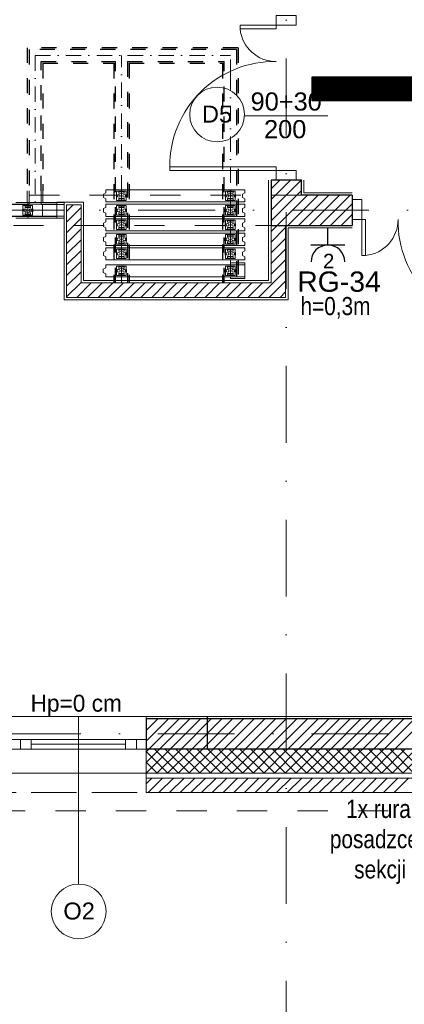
# Model space of a CAD drawing. Header units: metres. Extents: x 10441 to 19716, y -6570 to 1447.
# Tile 23 of 57: x 15338 to 15656, y -4465 to -3650. Entities that reach past the tile are written whole.
import ezdxf
from ezdxf.enums import TextEntityAlignment as Align

# ---------------------------------------------------------------- set-up
doc = ezdxf.new("R2010")
doc.units = ezdxf.units.M
doc.header["$MEASUREMENT"] = 0
doc.linetypes.add('8', pattern=[0.5, 0.25, -0.25])
doc.linetypes.add('DASHDOT', pattern=[25.4, 12.7, -6.35, 0, -6.35])
doc.layers.get('0').update_dxf_attribs({"color": 8})
for name, color, linetype, lineweight in [('#elektryczne', 8, 'Continuous', 20), ('A_B.CIENKIE', 8, 'Continuous', 9), ('A_DRZWI', 8, 'Continuous', 5), ('A_HACZE', 8, 'Continuous', 5), ('A_OPISY', 8, 'Continuous', 18), ('A_OSIE', 8, 'Continuous', 13), ('A_OZACZENIE DRZWI', 8, 'Continuous', 13), ('A_OZNACZENIA OKIEN', 8, 'Continuous', 13), ('A_PROJEKTOWANE ŚCIANY MUROWANE NOŚNE', 8, 'Continuous', 30), ('A_SCIANY DZIALOWE', 8, 'Continuous', 15), ('A_STAL CIENKIE', 8, 'Continuous', 0), ('A_STOLARKA', 8, 'Continuous', 5), ('A_TYNK', 8, 'Continuous', 5), ('A_WYMIARY WEWNETRZNE', 8, 'Continuous', 18), ('EB_legenda', 8, 'Continuous', 13), ('EB_obwody', 8, 'Continuous', 13)]:
    doc.layers.add(name, color=color, linetype=linetype, lineweight=lineweight)
for name, color, linetype in [('A_OZNACZENIA WARSTW', 8, 'Continuous'), ('EB_gniazda', 1, 'Continuous'), ('EB_trasa kablowa', 150, 'Continuous')]:
    doc.layers.add(name, color=color, linetype=linetype)
doc.styles.add('ARIAL', font='arial.ttf')
doc.styles.add('m1_romans', font='romans.shx', dxfattribs={"width": 0.8})
doc.styles.add('opisy okien', font='txt', dxfattribs={"height": 15})

# ---------------------------------------------------------------- blocks, each defined once
blk = doc.blocks.new('A$C2DA918A7')
at = {"layer": 'A_OZACZENIE DRZWI'}
blk.add_line((-34.51, 0), (34.51, 0), dxfattribs=at)
at = {"layer": 'A_OZACZENIE DRZWI', "ltscale": 0.1, "style": 'm1_romans', "width": 0.8}
blk.add_attdef('SZEROKOSC', text='', height=10, rotation=359.99999, dxfattribs=at).set_placement((0, 0), align=Align.BOTTOM_CENTER)
blk.add_attdef('WYSOKOSC', text='', height=10, rotation=359.99999, dxfattribs=at).set_placement((-0.85, -3.39), align=Align.TOP_CENTER)
blk = doc.blocks.new('dwgobject_-16218780_1YUW5AN')
blk.add_lwpolyline([(0, -50), (0, -24.40983), (20, -14.40983), (20, 14.40983), (0, 24.40983), (0, 50)])
blk = doc.blocks.new('GeometrySelector_1YUW5AN6')
blk.add_blockref('dwgobject_-16218780_1YUW5AN', (0, 0))
blk = doc.blocks.new('dwgobject_-16218811_1YUW5AN')
for p, q in [((-500, 50), (500, 50)), ((500, -50), (-500, -50))]:
    blk.add_line(p, q)
blk = doc.blocks.new('GeometrySelector_1YUW5AN7')
blk.add_blockref('dwgobject_-16218811_1YUW5AN', (0, 0))
blk = doc.blocks.new('dwgobject_-16218807_1YUW5AN')
blk.add_lwpolyline([(0, -50), (0, -24.40983), (20, -14.40983), (20, 14.40983), (0, 24.40983), (0, 50)])
blk = doc.blocks.new('GeometrySelector_1YUW5AN8')
blk.add_blockref('dwgobject_-16218807_1YUW5AN', (0, 0))
blk = doc.blocks.new('dwgobject_-16218792_1YUW5AN')
for p, q in [((-40, 11.5), (-42, 11.5)), ((-42, -11.5), (-42, 11.5)), ((0, 34.9), (0, -34.9)), ((40, 11.5), (42, 11.5)), ((42, -11.5), (42, 11.5)), ((-40, -11.5), (-42, -11.5)), ((40, -11.5), (42, -11.5))]:
    blk.add_line(p, q)
at = {"flags": 128}
blk.add_lwpolyline([(40, -39), (40, 39), (-40, 39), (-40, -39)], close=True, dxfattribs=at)
for points in [[(22.5, 22.9, -0.414214), (21.5, 21.9), (-21.5, 21.9, -0.414214), (-22.5, 22.9), (-22.5, 33.9, -0.414214), (-21.5, 34.9), (21.5, 34.9, -0.414214), (22.5, 33.9)], [(22.5, -22.9, 0.414214), (21.5, -21.9), (-21.5, -21.9, 0.414214), (-22.5, -22.9), (-22.5, -33.9, 0.414214), (-21.5, -34.9), (21.5, -34.9, 0.414214), (22.5, -33.9)]]:
    blk.add_lwpolyline(points, format="xyb", close=True, dxfattribs=at)
for centre in [(-23, 0), (23, 0)]:
    blk.add_circle(centre, 12)
blk = doc.blocks.new('GeometrySelector_1YUW5AN9')
blk.add_blockref('dwgobject_-16218792_1YUW5AN', (0, 0))
blk = doc.blocks.new('dwgobject_-16218787_1YUW5AN')
for p, q in [((-40, 11.5), (-42, 11.5)), ((-42, -11.5), (-42, 11.5)), ((0, 34.9), (0, -34.9)), ((40, 11.5), (42, 11.5)), ((42, -11.5), (42, 11.5)), ((-40, -11.5), (-42, -11.5)), ((40, -11.5), (42, -11.5))]:
    blk.add_line(p, q)
at = {"flags": 128}
blk.add_lwpolyline([(40, -39), (40, 39), (-40, 39), (-40, -39)], close=True, dxfattribs=at)
for points in [[(22.5, 22.9, -0.414214), (21.5, 21.9), (-21.5, 21.9, -0.414214), (-22.5, 22.9), (-22.5, 33.9, -0.414214), (-21.5, 34.9), (21.5, 34.9, -0.414214), (22.5, 33.9)], [(22.5, -22.9, 0.414214), (21.5, -21.9), (-21.5, -21.9, 0.414214), (-22.5, -22.9), (-22.5, -33.9, 0.414214), (-21.5, -34.9), (21.5, -34.9, 0.414214), (22.5, -33.9)]]:
    blk.add_lwpolyline(points, format="xyb", close=True, dxfattribs=at)
for centre in [(-23, 0), (23, 0)]:
    blk.add_circle(centre, 12)
blk = doc.blocks.new('GeometrySelector_1YUW5AN10')
blk.add_blockref('dwgobject_-16218787_1YUW5AN', (0, 0))
blk = doc.blocks.new('co_mw_pb_panelpack_element_1YUW5AN')
for name, p in [('GeometrySelector_1YUW5AN6', (-574.5, 0)), ('GeometrySelector_1YUW5AN10', (-454.5, 0)), ('GeometrySelector_1YUW5AN9', (445.5, 0)), ('GeometrySelector_1YUW5AN8', (574.5, 0))]:
    blk.add_blockref(name, p)
at = {"xscale": 1.149}
blk.add_blockref('GeometrySelector_1YUW5AN7', (0, 0), dxfattribs=at)
blk = doc.blocks.new('co_mw_pb_panelpack_element_1YUW5AN1')
for name, p in [('GeometrySelector_1YUW5AN6', (-574.5, 0)), ('GeometrySelector_1YUW5AN10', (-454.5, 0)), ('GeometrySelector_1YUW5AN9', (445.5, 0)), ('GeometrySelector_1YUW5AN8', (574.5, 0))]:
    blk.add_blockref(name, p)
at = {"xscale": 1.149}
blk.add_blockref('GeometrySelector_1YUW5AN7', (0, 0), dxfattribs=at)
blk = doc.blocks.new('co_mw_pb_panelpack_element_1YUW5AN2')
for name, p in [('GeometrySelector_1YUW5AN6', (-574.5, 0)), ('GeometrySelector_1YUW5AN10', (-454.5, 0)), ('GeometrySelector_1YUW5AN9', (445.5, 0)), ('GeometrySelector_1YUW5AN8', (574.5, 0))]:
    blk.add_blockref(name, p)
at = {"xscale": 1.149}
blk.add_blockref('GeometrySelector_1YUW5AN7', (0, 0), dxfattribs=at)
blk = doc.blocks.new('co_mw_pb_panelpack_element_1YUW5AN3')
for name, p in [('GeometrySelector_1YUW5AN6', (-574.5, 0)), ('GeometrySelector_1YUW5AN10', (-454.5, 0)), ('GeometrySelector_1YUW5AN9', (445.5, 0)), ('GeometrySelector_1YUW5AN8', (574.5, 0))]:
    blk.add_blockref(name, p)
at = {"xscale": 1.149}
blk.add_blockref('GeometrySelector_1YUW5AN7', (0, 0), dxfattribs=at)
blk = doc.blocks.new('co_mw_pb_panelpack_element_1YUW5AN4')
for name, p in [('GeometrySelector_1YUW5AN6', (-574.5, 0)), ('GeometrySelector_1YUW5AN10', (-454.5, 0)), ('GeometrySelector_1YUW5AN9', (445.5, 0)), ('GeometrySelector_1YUW5AN8', (574.5, 0))]:
    blk.add_blockref(name, p)
at = {"xscale": 1.149}
blk.add_blockref('GeometrySelector_1YUW5AN7', (0, 0), dxfattribs=at)
blk = doc.blocks.new('dwgobject_-16218816_1YUW5AN')
blk.add_line((0, 50), (0, -50))
blk = doc.blocks.new('GeometrySelector_1YUW5AN11')
blk.add_blockref('dwgobject_-16218816_1YUW5AN', (0, 0))
blk = doc.blocks.new('dwgobject_-16218802_1YUW5AN')
for p, q in [((0, 0), (0, 15)), ((0, 15), (1000, 15)), ((1000, 15), (1000, 0))]:
    blk.add_line(p, q)
blk = doc.blocks.new('GeometrySelector_1YUW5AN12')
blk.add_blockref('dwgobject_-16218802_1YUW5AN', (0, 0))
blk = doc.blocks.new('dwgobject_-16218798_1YUW5AN')
for p, q in [((0, 0), (0, 15)), ((0, 15), (1000, 15)), ((1000, 15), (1000, 0))]:
    blk.add_line(p, q)
blk = doc.blocks.new('GeometrySelector_1YUW5AN13')
blk.add_blockref('dwgobject_-16218798_1YUW5AN', (0, 0))
blk = doc.blocks.new('co_mw_pb_panelpack_element_1YUW5AN5')
for name, p, xscale in [('GeometrySelector_1YUW5AN13', (-575, 50), 0.12), ('GeometrySelector_1YUW5AN7', (0, 0), 1.15)]:
    blk.add_blockref(name, p, dxfattribs=dict(xscale=xscale))
for name, p in [('GeometrySelector_1YUW5AN11', (-575, 0)), ('GeometrySelector_1YUW5AN10', (-455, 0)), ('GeometrySelector_1YUW5AN9', (445, 0)), ('GeometrySelector_1YUW5AN8', (575, 0))]:
    blk.add_blockref(name, p)
at = {"xscale": 0.12, "rotation": 180}
blk.add_blockref('GeometrySelector_1YUW5AN12', (-455, -50), dxfattribs=at)
blk = doc.blocks.new('dwgobject_-16219389_1YUW54W')
blk.add_lwpolyline([(0, 50), (0, -50), (1000, -50), (1000, 50)], close=True)
blk = doc.blocks.new('GeometrySelector_1YUW54W31')
blk.add_blockref('dwgobject_-16219389_1YUW54W', (0, 0))
blk = doc.blocks.new('dwgobject_-16219450_1YUW54W')
for p, q in [((-1000, 50), (-1000, 65)), ((-1000, 65), (0, 65)), ((-1000, 50), (0, 50)), ((0, 65), (0, 50)), ((-1000, -65), (-1000, -50)), ((0, -50), (-1000, -50)), ((0, -65), (-1000, -65)), ((0, -50), (0, -65))]:
    blk.add_line(p, q)
blk = doc.blocks.new('GeometrySelector_1YUW54W34')
blk.add_blockref('dwgobject_-16219450_1YUW54W', (0, 0))
blk = doc.blocks.new('dwgobject_-16219539_1YUW54W')
for p, q in [((-500, 50), (500, 50)), ((500, -50), (-500, -50))]:
    blk.add_line(p, q)
blk = doc.blocks.new('GeometrySelector_1YUW54W3')
blk.add_blockref('dwgobject_-16219539_1YUW54W', (0, 0))
blk = doc.blocks.new('dwgobject_-16219528_1YUW54W')
blk.add_line((0, 50), (0, -50))
blk = doc.blocks.new('GeometrySelector_1YUW54W35')
blk.add_blockref('dwgobject_-16219528_1YUW54W', (0, 0))
blk = doc.blocks.new('dwgobject_-16219454_1YUW54W')
for p, q in [((-40, 11.5), (-42, 11.5)), ((-42, -11.5), (-42, 11.5)), ((0, 34.9), (0, -34.9)), ((40, 11.5), (42, 11.5)), ((42, -11.5), (42, 11.5)), ((-40, -11.5), (-42, -11.5)), ((40, -11.5), (42, -11.5))]:
    blk.add_line(p, q)
at = {"flags": 128}
blk.add_lwpolyline([(40, -39), (40, 39), (-40, 39), (-40, -39)], close=True, dxfattribs=at)
for points in [[(22.5, 22.9, -0.414214), (21.5, 21.9), (-21.5, 21.9, -0.414214), (-22.5, 22.9), (-22.5, 33.9, -0.414214), (-21.5, 34.9), (21.5, 34.9, -0.414214), (22.5, 33.9)], [(22.5, -22.9, 0.414214), (21.5, -21.9), (-21.5, -21.9, 0.414214), (-22.5, -22.9), (-22.5, -33.9, 0.414214), (-21.5, -34.9), (21.5, -34.9, 0.414214), (22.5, -33.9)]]:
    blk.add_lwpolyline(points, format="xyb", close=True, dxfattribs=at)
for centre in [(-23, 0), (23, 0)]:
    blk.add_circle(centre, 12)
blk = doc.blocks.new('GeometrySelector_1YUW54W2')
blk.add_blockref('dwgobject_-16219454_1YUW54W', (0, 0))
blk = doc.blocks.new('co_panel_parts_moveo_trackroller_r_1YUW54W11')
blk.add_blockref('GeometrySelector_1YUW54W2', (0, 0, -3619))
blk = doc.blocks.new('podkład')
at = {"color": 8, "linetype": 'DASHDOT'}
for p, q in [((11168.75, -1435.2, 0.1), (11168.75, -1563.2, 0.1)), ((11168.75, -1435.2, 0.1), (11330.13, -1435.2)), ((11240.13, -1623.2), (11240.13, -1435.2)), ((11330.13, -1451.2), (11330.13, -1435.2)), ((11330.13, -1451.2), (11330.13, -1623.2)), ((11192.75, -1563.2, 0.1), (10473.25, -1563.2, 0.1))]:
    blk.add_line(p, q, dxfattribs=at)
at = {"layer": 'A_B.CIENKIE', "color": 8, "linetype": '8', "ltscale": 100}
for p, q in [((11388.8, -1550.7), (10459.16, -1550.7)), ((11375.8, -1575.7), (10462.86, -1575.7))]:
    blk.add_line(p, q, dxfattribs=at)
at = {"layer": 'A_B.CIENKIE', "color": 8, "linetype": '8', "ltscale": 50}
blk.add_line((10690.6, -2044.7), (11260.6, -2044.7), dxfattribs=at)
at = {"layer": 'A_DRZWI', "color": 8, "ltscale": 2}
for points in [[(11384.55, -1410.2), (11384.55, -1402.2), (11368.05, -1402.2), (11368.05, -1410.2)], [(11338.2, -1410.2), (11338.2, -1413.2), (11368.05, -1413.2), (11368.05, -1410.2)], [(11280.05, -1530.2), (11280.05, -1527.2), (11368.05, -1527.2), (11368.05, -1530.2)], [(11384.55, -1530.2), (11384.55, -1538.2), (11368.05, -1538.2), (11368.05, -1530.2)], [(11438.79, -1554.21), (11430.79, -1554.21), (11430.79, -1570.71), (11438.79, -1570.71)], [(11438.79, -1600.56), (11441.79, -1600.56), (11441.79, -1570.71), (11438.79, -1570.71)]]:
    blk.add_lwpolyline(points, close=True, dxfattribs=at)
for centre, radius, start, end in [((11368.05, -1410.2), 30, 185.73919, 269.99996), ((11366.4, -1526.5), 86.32, 88.9011, 180.46377), ((11438.79, -1570.71), 30, 275.73919, 359.99996), ((11555.09, -1572.36), 86.32, 178.9011, 270.46377)]:
    blk.add_arc(centre, radius, start, end, dxfattribs=at)
at = {"layer": 'A_HACZE', "color": 8, "linetype": 'Continuous'}
for p, q in [((11388.62, -1538.2), (11363.8, -1563.02)), ((11379.78, -1538.2), (11363.8, -1554.18)), ((11370.95, -1538.2), (11363.8, -1545.34)), ((11388.8, -1546.86), (11363.8, -1571.86)), ((11393.8, -1550.7), (11363.8, -1580.7)), ((11402.64, -1550.7), (11377.64, -1575.7)), ((11411.48, -1550.7), (11386.48, -1575.7)), ((11420.32, -1550.7), (11395.32, -1575.7)), ((11429.16, -1550.7), (11404.16, -1575.7)), ((11200.29, -1558.6), (11194.75, -1564.13)), ((11206.75, -1560.97), (11194.75, -1572.97)), ((11430.79, -1557.91), (11413, -1575.7)), ((11206.75, -1569.81), (11194.75, -1581.81)), ((11430.79, -1566.75), (11421.83, -1575.7)), ((11206.75, -1578.65), (11194.75, -1590.65)), ((11375.8, -1577.54), (11363.8, -1589.54)), ((11430.79, -1575.59), (11430.67, -1575.7)), ((11206.75, -1587.49), (11194.75, -1599.49)), ((11375.8, -1586.38), (11363.8, -1598.38)), ((11375.8, -1595.22), (11363.8, -1607.22)), ((11206.75, -1596.33), (11194.75, -1608.33)), ((11375.8, -1604.05), (11363.8, -1616.05)), ((11206.75, -1605.17), (11194.75, -1617.17)), ((11206.75, -1614), (11194.75, -1626)), ((11375.8, -1612.89), (11353.5, -1635.2)), ((11206.75, -1622.84), (11194.75, -1634.84)), ((11215.24, -1623.2), (11203.24, -1635.2)), ((11224.07, -1623.2), (11212.07, -1635.2)), ((11232.91, -1623.2), (11220.91, -1635.2)), ((11241.75, -1623.2), (11229.75, -1635.2)), ((11250.59, -1623.2), (11238.59, -1635.2)), ((11259.43, -1623.2), (11247.43, -1635.2)), ((11268.27, -1623.2), (11256.27, -1635.2)), ((11277.11, -1623.2), (11265.11, -1635.2)), ((11285.95, -1623.2), (11273.95, -1635.2)), ((11294.78, -1623.2), (11282.78, -1635.2)), ((11303.62, -1623.2), (11291.62, -1635.2)), ((11312.46, -1623.2), (11300.46, -1635.2)), ((11321.3, -1623.2), (11309.3, -1635.2)), ((11330.14, -1623.2), (11318.14, -1635.2)), ((11338.98, -1623.2), (11326.98, -1635.2)), ((11347.82, -1623.2), (11335.82, -1635.2)), ((11356.66, -1623.2), (11344.66, -1635.2)), ((11375.8, -1621.73), (11362.33, -1635.2)), ((11375.8, -1630.57), (11371.17, -1635.2)), ((11279, -1983.7), (11260.6, -2002.1)), ((11270.16, -1983.7), (11260.6, -1993.26)), ((11261.32, -1983.7), (11260.6, -1984.42)), ((11287.84, -1983.7), (11262.84, -2008.7)), ((11296.68, -1983.7), (11271.68, -2008.7)), ((11305.52, -1983.7), (11280.52, -2008.7)), ((11314.35, -1983.7), (11289.35, -2008.7)), ((11323.19, -1983.7), (11298.19, -2008.7)), ((11332.03, -1983.7), (11307.03, -2008.7)), ((11340.87, -1983.7), (11315.87, -2008.7)), ((11349.71, -1983.7), (11324.71, -2008.7)), ((11358.55, -1983.7), (11333.55, -2008.7)), ((11367.39, -1983.7), (11342.39, -2008.7)), ((11376.23, -1983.7), (11351.23, -2008.7)), ((11385.07, -1983.7), (11360.07, -2008.7)), ((11393.9, -1983.7), (11368.9, -2008.7)), ((11402.74, -1983.7), (11377.74, -2008.7)), ((11411.58, -1983.7), (11386.58, -2008.7)), ((11420.42, -1983.7), (11395.42, -2008.7)), ((11429.26, -1983.7), (11404.26, -2008.7)), ((11438.1, -1983.7), (11413.1, -2008.7)), ((11446.94, -1983.7), (11421.94, -2008.7)), ((11455.78, -1983.7), (11430.78, -2008.7)), ((11464.61, -1983.7), (11439.61, -2008.7)), ((11473.45, -1983.7), (11448.45, -2008.7)), ((11482.29, -1983.7), (11457.29, -2008.7)), ((11491.13, -1983.7), (11466.13, -2008.7)), ((11280.52, -2008.7), (11260.6, -2028.61)), ((11271.68, -2008.7), (11260.6, -2019.77)), ((11262.84, -2008.7), (11260.6, -2010.93)), ((11278.56, -2028.7), (11260.6, -2010.74)), ((11287.4, -2028.7), (11267.4, -2008.7)), ((11289.36, -2008.7), (11269.36, -2028.7)), ((11296.24, -2028.7), (11276.24, -2008.7)), ((11298.2, -2008.7), (11278.2, -2028.7)), ((11305.08, -2028.7), (11285.08, -2008.7)), ((11307.04, -2008.7), (11287.04, -2028.7)), ((11313.92, -2028.7), (11293.92, -2008.7)), ((11315.88, -2008.7), (11295.88, -2028.7)), ((11322.76, -2028.7), (11302.76, -2008.7)), ((11324.71, -2008.7), (11304.71, -2028.7)), ((11331.6, -2028.7), (11311.6, -2008.7)), ((11333.55, -2008.7), (11313.55, -2028.7)), ((11340.43, -2028.7), (11320.43, -2008.7)), ((11342.39, -2008.7), (11322.39, -2028.7)), ((11349.27, -2028.7), (11329.27, -2008.7)), ((11351.23, -2008.7), (11331.23, -2028.7)), ((11358.11, -2028.7), (11338.11, -2008.7)), ((11360.07, -2008.7), (11340.07, -2028.7)), ((11366.95, -2028.69), (11346.95, -2008.7)), ((11368.91, -2008.69), (11348.91, -2028.7)), ((11375.79, -2028.69), (11355.79, -2008.7)), ((11377.75, -2008.69), (11357.75, -2028.7)), ((11384.63, -2028.69), (11364.63, -2008.69)), ((11386.59, -2008.69), (11366.59, -2028.69)), ((11393.47, -2028.69), (11373.47, -2008.69)), ((11395.43, -2008.69), (11375.43, -2028.69)), ((11402.31, -2028.69), (11382.31, -2008.69)), ((11404.26, -2008.69), (11384.26, -2028.69)), ((11411.14, -2028.69), (11391.14, -2008.69)), ((11413.1, -2008.69), (11393.1, -2028.69)), ((11419.98, -2028.69), (11399.98, -2008.69)), ((11421.94, -2008.69), (11401.94, -2028.69)), ((11428.82, -2028.69), (11408.82, -2008.69)), ((11430.78, -2008.69), (11410.78, -2028.69)), ((11437.66, -2028.69), (11417.66, -2008.69)), ((11439.62, -2008.69), (11419.62, -2028.69)), ((11446.5, -2028.69), (11426.5, -2008.69)), ((11448.46, -2008.69), (11428.46, -2028.69)), ((11455.34, -2028.69), (11435.34, -2008.69)), ((11457.3, -2008.69), (11437.3, -2028.69)), ((11464.18, -2028.69), (11444.18, -2008.69)), ((11466.14, -2008.69), (11446.14, -2028.69)), ((11473.02, -2028.69), (11453.02, -2008.69)), ((11474.98, -2008.69), (11454.98, -2028.69)), ((11481.85, -2028.69), (11461.85, -2008.69)), ((11483.81, -2008.69), (11463.81, -2028.69)), ((11490.69, -2028.69), (11470.69, -2008.69)), ((11492.65, -2008.69), (11472.65, -2028.69)), ((11269.72, -2028.7), (11260.6, -2019.57)), ((11260.88, -2028.7), (11260.6, -2028.41)), ((11265.35, -2032.7), (11260.6, -2037.45)), ((11274.19, -2032.7), (11262.19, -2044.7)), ((11283.03, -2032.7), (11271.03, -2044.7)), ((11291.87, -2032.7), (11279.87, -2044.7)), ((11300.71, -2032.7), (11288.71, -2044.7)), ((11309.55, -2032.7), (11297.55, -2044.7)), ((11318.39, -2032.7), (11306.39, -2044.7)), ((11327.23, -2032.7), (11315.23, -2044.7)), ((11336.07, -2032.7), (11324.07, -2044.7)), ((11344.9, -2032.7), (11332.9, -2044.7)), ((11353.74, -2032.7), (11341.74, -2044.7)), ((11362.58, -2032.7), (11350.58, -2044.7)), ((11371.42, -2032.7), (11359.42, -2044.7)), ((11380.26, -2032.7), (11368.26, -2044.7)), ((11389.1, -2032.7), (11377.1, -2044.7)), ((11397.94, -2032.7), (11385.94, -2044.7)), ((11406.78, -2032.7), (11394.78, -2044.7)), ((11415.61, -2032.7), (11403.61, -2044.7)), ((11424.45, -2032.7), (11412.45, -2044.7)), ((11433.29, -2032.7), (11421.29, -2044.7)), ((11442.13, -2032.7), (11430.13, -2044.7)), ((11450.97, -2032.7), (11438.97, -2044.7)), ((11459.81, -2032.7), (11447.81, -2044.7)), ((11468.65, -2032.7), (11456.65, -2044.7)), ((11477.49, -2032.7), (11465.49, -2044.7))]:
    blk.add_line(p, q, dxfattribs=at)
at = {"layer": 'A_OSIE', "color": 8, "linetype": 'DASHDOT', "ltscale": 5}
for p, q in [((11376.3, -675.15), (11376.3, -2335.96)), ((11698.79, -1563.2), (10108.73, -1563.2)), ((14256.99, -1996.2), (10108.73, -1996.2))]:
    blk.add_line(p, q, dxfattribs=at)
at = {"layer": 'A_OZNACZENIA OKIEN', "color": 8}
blk.add_line((11204.6, -2120.21), (11204.6, -1981.7), dxfattribs=at)
at = {"layer": 'A_OZNACZENIA WARSTW', "color": 8, "linetype": 'Continuous'}
blk.add_line((11311.38, -2008.7), (11311.38, -1981.7), dxfattribs=at)
at = {"layer": 'A_PROJEKTOWANE ŚCIANY MUROWANE NOŚNE', "color": 8}
for p, q in [((11388.8, -1538.2), (11363.8, -1538.2)), ((11363.8, -1538.2), (11363.8, -1575.7)), ((11388.8, -1550.7), (11388.8, -1538.2)), ((11430.79, -1550.7), (11388.8, -1550.7)), ((11430.79, -1550.7), (11430.79, -1575.7)), ((11363.8, -1575.7), (11363.8, -1575.7)), ((11363.8, -1575.7), (11430.79, -1575.7)), ((11578.79, -1983.7), (11260.6, -1983.7)), ((11260.6, -1983.7), (11260.6, -2008.7)), ((11689.79, -2008.7), (11260.6, -2008.7))]:
    blk.add_line(p, q, dxfattribs=at)
at = {"layer": 'A_SCIANY DZIALOWE', "color": 8}
for p, q in [((11206.75, -1558.6), (11194.75, -1558.6)), ((11194.75, -1558.6), (11194.75, -1635.2)), ((11206.75, -1558.6), (11206.75, -1623.2)), ((11363.8, -1623.2), (11363.8, -1575.7)), ((11375.8, -1635.2), (11375.8, -1575.7)), ((11206.75, -1623.2), (11363.8, -1623.2)), ((11194.75, -1635.2), (11375.8, -1635.2))]:
    blk.add_line(p, q, dxfattribs=at)
at = {"layer": 'A_STAL CIENKIE', "color": 8, "linetype": '8', "ltscale": 100}
for p, q in [((10470.62, -2044.7), (13910.62, -2044.7)), ((13910.62, -2059.7), (10470.62, -2059.7))]:
    blk.add_line(p, q, dxfattribs=at)
at = {"layer": 'A_STOLARKA', "color": 8, "linetype": '8', "lineweight": 25, "ltscale": 50}
for p, q in [((11162.35, -1428.8, 0.1), (11162.35, -1547.2, 0.1)), ((11336.53, -1428.8), (11162.35, -1428.8, 0.1)), ((11335.13, -1430.2), (11163.75, -1430.2, 0.1)), ((11163.75, -1430.2, 0.1), (11163.75, -1547.2, 0.1)), ((11335.13, -1430.2), (11335.13, -1623.2)), ((11336.53, -1428.8), (11336.53, -1623.2)), ((11173.75, -1547.2, 0.1), (11173.75, -1440.2, 0.1)), ((11173.75, -1440.2, 0.1), (11235.13, -1440.2, 0.06)), ((11235.23, -1623.2), (11235.13, -1440.2)), ((11245.13, -1440.2), (11245.03, -1623.2)), ((11245.13, -1440.2, 0.05), (11325.13, -1440.2)), ((11325.13, -1623.2), (11325.13, -1440.2)), ((11325.13, -1440.2), (11325.13, -1440.2)), ((11175.15, -1441.6, 0.1), (11175.15, -1547.2, 0.1)), ((11175.15, -1441.6, 0.1), (11175.15, -1441.6, 0.1)), ((11175.15, -1441.6, 0.1), (11233.73, -1441.6, 0.06)), ((11233.73, -1441.6, 0.06), (11233.73, -1623.2)), ((11246.53, -1441.6, 0.05), (11246.53, -1623.2)), ((11246.53, -1441.6, 0.05), (11323.73, -1441.6)), ((11323.73, -1441.6), (11323.73, -1441.6)), ((11323.73, -1441.6), (11323.73, -1623.2))]:
    blk.add_line(p, q, dxfattribs=at)
at = {"layer": 'A_STOLARKA', "color": 8}
for p, q in [((11162.35, -1556.8, 0.1), (11162.35, -1547.2, 0.1)), ((11163.75, -1558.3, 0.1), (11163.75, -1547.2, 0.1)), ((11173.75, -1558.3, 0.1), (11173.75, -1547.2, 0.1)), ((11175.15, -1547.2, 0.1), (11175.15, -1556.8, 0.1)), ((10552.75, -1558.3, 0.1), (11163.75, -1558.3, 0.1)), ((11152.75, -1556.8, 0.1), (11162.35, -1556.8, 0.1)), ((11192.75, -1558.3, 0.1), (11173.65, -1558.3, 0.1)), ((11192.75, -1558.3, 0.1), (11173.65, -1558.3, 0.1)), ((11173.65, -1558.3, 0.1), (11192.75, -1558.3, 0.1)), ((11173.75, -1558.3, 0.1), (11192.75, -1558.3, 0.1)), ((11192.75, -1556.8, 0.1), (11175.15, -1556.8, 0.1)), ((11192.75, -1558.3, 0.1), (11192.75, -1556.8, 0.1)), ((11192.75, -1568.1, 0.1), (11192.75, -1558.3, 0.1)), ((10552.75, -1568.1, 0.1), (11192.75, -1568.1, 0.1)), ((11175.15, -1569.6, 0.1), (11152.75, -1569.6, 0.1)), ((11192.75, -1569.6, 0.1), (11173.65, -1569.6, 0.1)), ((11192.75, -1568.1, 0.1), (11192.75, -1569.6, 0.1)), ((11233.73, -1623.2), (11235.23, -1623.2)), ((11235.23, -1623.2), (11245.03, -1623.2)), ((11246.53, -1623.2), (11245.03, -1623.2)), ((11323.73, -1623.2), (11325.23, -1623.2)), ((11325.23, -1623.2), (11335.03, -1623.2)), ((11336.53, -1623.2), (11335.03, -1623.2)), ((11260.6, -1981.7), (11148.6, -1981.7)), ((11260.6, -2028.7), (11260.6, -1981.7)), ((11148.6, -2000.7), (11260.6, -2000.7)), ((11156.6, -2000.7), (11148.6, -2000.7)), ((11156.6, -2008.7), (11156.6, -2000.7)), ((11165.6, -2000.7), (11156.6, -2000.7)), ((11156.6, -2000.7), (11156.6, -2008.7)), ((11165.6, -2008.7), (11165.6, -2000.7)), ((11252.6, -2000.7), (11243.6, -2000.7)), ((11243.6, -2000.7), (11243.6, -2008.7)), ((11260.6, -2000.7), (11252.6, -2000.7)), ((11252.6, -2000.7), (11252.6, -2008.7)), ((11252.6, -2008.7), (11252.6, -2000.7)), ((11260.6, -2000.7), (11252.6, -2000.7)), ((11252.6, -2000.7), (11252.6, -2008.7)), ((11260.6, -2008.7), (11260.6, -2000.7)), ((11260.6, -2008.7), (11260.6, -2000.7)), ((11148.6, -2008.7), (11156.6, -2008.7)), ((11156.6, -2008.7), (11260.6, -2008.7)), ((11156.6, -2008.7), (11165.6, -2008.7)), ((11165.6, -2004.7), (11243.6, -2004.7)), ((11243.6, -2008.7), (11252.6, -2008.7)), ((11252.6, -2008.7), (11260.6, -2008.7)), ((11252.6, -2008.7), (11260.6, -2008.7)), ((11148.6, -2028.7), (11260.6, -2028.7))]:
    blk.add_line(p, q, dxfattribs=at)
at = {"layer": 'A_TYNK', "color": 8, "linetype": 'Continuous'}
for p, q in [((11361.8, -1621.2), (11361.8, -1538.2)), ((11208.75, -1556.6), (11192.75, -1556.6)), ((11192.75, -1556.6), (11192.75, -1637.2)), ((11208.75, -1556.6), (11208.75, -1621.2)), ((11377.8, -1637.2), (11377.8, -1577.7)), ((11377.8, -1577.7), (11430.79, -1577.7)), ((11208.75, -1621.2), (11361.8, -1621.2)), ((11192.75, -1637.2), (11377.8, -1637.2)), ((11576.79, -1981.7), (11260.6, -1981.7)), ((11689.79, -2028.7), (11260.6, -2028.7)), ((11260.6, -2028.7), (11260.6, -2044.7)), ((11689.79, -2028.7), (11260.6, -2028.7)), ((11689.79, -2032.7), (11260.6, -2032.7)), ((11689.79, -2044.7), (11260.6, -2044.7))]:
    blk.add_line(p, q, dxfattribs=at)
at = {"layer": 'A_TYNK', "color": 8}
for q in [(11390.8, -1538.2), (11430.79, -1548.7)]:
    blk.add_line((11390.8, -1548.7), q, dxfattribs=at)
at = {"layer": 'A_WYMIARY WEWNETRZNE', "color": 8, "linetype": 'Continuous'}
for centre in [(11319.19, -1483.97), (11204.81, -2143.01)]:
    blk.add_circle(centre, 22.63, dxfattribs=at)
at = {"layer": 'A_OZACZENIE DRZWI', "color": 8, "ltscale": 0.1}
ref = blk.add_blockref('A$C2DA918A7', (11376.3, -1485.2), dxfattribs=at)
ref.add_attrib('WYSOKOSC', '200', dxfattribs={"ltscale": 0.1, "height": 15, "rotation": 359.99999, "style": 'ARIAL'}).set_placement((11375.45, -1488.59), align=Align.TOP_CENTER)
ref.add_attrib('SZEROKOSC', '90+30', dxfattribs={"ltscale": 0.1, "height": 15, "rotation": 359.99999, "style": 'ARIAL'}).set_placement((11376.3, -1485.2), align=Align.BOTTOM_CENTER)
at = {"layer": 'A_STOLARKA', "color": 8, "xscale": 0.1, "yscale": 0.1, "zscale": 0.1, "rotation": 180}
for name, p in [('co_mw_pb_panelpack_element_1YUW5AN', (11284.68, -1551.2, -0.1)), ('co_mw_pb_panelpack_element_1YUW5AN1', (11284.68, -1563.2, -0.1)), ('co_mw_pb_panelpack_element_1YUW5AN2', (11284.68, -1575.2, -0.1)), ('co_mw_pb_panelpack_element_1YUW5AN3', (11284.68, -1587.2, -0.1)), ('co_mw_pb_panelpack_element_1YUW5AN4', (11284.68, -1599.2, -0.1)), ('co_mw_pb_panelpack_element_1YUW5AN5', (11284.63, -1613.2, -0.1))]:
    blk.add_blockref(name, p, dxfattribs=at)
at = {"layer": 'A_STOLARKA', "color": 8, "zscale": 0.1}
for name, p, xscale, yscale in [('GeometrySelector_1YUW54W3', (11117.25, -1563.2), -0.115, 0.1), ('co_panel_parts_moveo_trackroller_r_1YUW54W11', (11162.75, -1563.2, 361.9), -0.1, 0.1), ('GeometrySelector_1YUW54W34', (11162.75, -1563.2), -0.024, 0.1), ('GeometrySelector_1YUW54W35', (11174.75, -1563.2), -0.1, 0.1), ('GeometrySelector_1YUW54W31', (11192.75, -1563.2), -0.006, 0.132)]:
    blk.add_blockref(name, p, dxfattribs=dict(at, xscale=xscale, yscale=yscale))
at = {"layer": 'A_OZACZENIE DRZWI', "color": 8, "ltscale": 0.1, "style": 'm1_romans', "width": 0.8}
for rotation, p in [(98.48606, (12735.07, -773.13)), (359.99999, (12573.8, -1012.7)), (89.99999, (11565.29, -1150.14)), (89.99999, (11872.29, -1150.14)), (89.99999, (12230.03, -1245.64)), (89.99999, (12385.87, -1249.44)), (89.99999, (11565.29, -1370.89)), (89.99999, (11872.29, -1370.89)), (89.99999, (12230.03, -1370.89)), (89.99999, (12389.3, -1370.89)), (89.99999, (11748.79, -1556.15)), (89.99999, (11986.6, -1556.15)), (89.99999, (12389.3, -1556.15)), (359.99999, (12235.05, -1664.2)), (359.99999, (12235.05, -1880.2)), (89.99999, (11745.78, -2001.94))]:
    blk.add_attdef('SZEROKOSC', text='', height=10, rotation=rotation, dxfattribs=at).set_placement(p, align=Align.BOTTOM_CENTER)
for rotation, p in [(98.48606, (12738.56, -773.47)), (359.99999, (12572.95, -1016.09)), (89.99999, (11568.68, -1150.99)), (89.99999, (11875.68, -1150.99)), (89.99999, (12233.42, -1246.49)), (89.99999, (12389.27, -1250.29)), (89.99999, (11568.68, -1371.74)), (89.99999, (11875.68, -1371.74)), (89.99999, (12233.42, -1371.74)), (89.99999, (12392.69, -1371.74)), (89.99999, (11752.19, -1557)), (89.99999, (11990, -1557)), (89.99999, (12392.69, -1557)), (359.99999, (12234.2, -1667.59)), (359.99999, (12234.2, -1883.59)), (89.99999, (11749.18, -2002.79))]:
    blk.add_attdef('WYSOKOSC', text='', height=10, rotation=rotation, dxfattribs=at).set_placement(p, align=Align.TOP_CENTER)
at = {"layer": 'A_OZNACZENIA OKIEN', "color": 8, "linetype": 'Continuous', "lineweight": 18}
for s, style, p in [('D5', 'ARIAL', (11306.62, -1490.63)), ('Hp=0 cm', 'opisy okien', (11165.05, -1977.81)), ('O2', 'ARIAL', (11192.09, -2149.67))]:
    blk.add_text(s, height=14, dxfattribs=dict(at, style=style)).set_placement(p)
at = {"layer": 'A_OZNACZENIA OKIEN', "color": 8, "ltscale": 0.1, "style": 'm1_romans', "width": 0.8}
for rotation, p in [(278.86761, (13373.71, -593.04)), (278.86761, (12983.87, -650.74)), (278.86761, (12445.73, -730.4)), (278.86761, (12224.15, -763.19)), (0.00001, (14017.48, -900.03)), (278.86761, (11021.54, -941.2)), (278.86761, (10640.69, -997.57)), (0.00001, (14017.48, -1574.7)), (89.99999, (10819.6, -2080.7)), (89.99999, (11204.6, -2080.7)), (89.99999, (11970.6, -2080.7)), (89.99999, (13175.8, -2080.7)), (89.99999, (13539.8, -2080.7))]:
    blk.add_attdef('SZEROKOSC', text='', height=10, rotation=rotation, dxfattribs=at).set_placement(p, align=Align.BOTTOM_CENTER)
for rotation, p in [(278.86761, (13403.28, -587.56)), (278.86761, (13013.44, -645.27)), (278.86761, (12475.3, -724.92)), (278.86761, (12253.72, -757.72)), (0.00001, (14011.09, -903.42)), (278.86761, (11051.11, -935.72)), (278.86761, (10670.26, -992.09)), (0.00001, (14011.09, -1578.09)), (89.99999, (10823, -2081.55)), (89.99999, (11208, -2081.55)), (89.99999, (11974, -2081.55)), (89.99999, (13179.19, -2081.55)), (89.99999, (13543.19, -2081.55))]:
    blk.add_attdef('WYSOKOSC', text='', height=10, rotation=rotation, dxfattribs=at).set_placement(p, align=Align.TOP_CENTER)
blk = doc.blocks.new('*U191')
at = {"layer": 'EB_gniazda', "lineweight": 30}
for p, q in [((-89923627.27, -54758981.56), (-89923627.27, -54758967.34)), ((-89923613.25, -54758981.56), (-89923641.29, -54758981.56))]:
    blk.add_line(p, q, dxfattribs=at)
blk.add_arc((-89923627.27, -54758995.56), 14, 360, 180, dxfattribs=at)
at = {"layer": 'EB_gniazda', "linetype": 'Continuous', "insert": (-89923631.32, -54758988.8), "char_height": 12, "attachment_point": 1, "style": 'ARIAL'}
blk.add_mtext_dynamic_manual_height_columns('{\\C0;2}', width=397.3306, gutter_width=1, heights=[0], dxfattribs=at)

msp = doc.modelspace()

# ---------------------------------------------------------------- hatches: boundary and pattern name
at = {"layer": 'EB_trasa kablowa', "linetype": 'Continuous', "lineweight": 30, "transparency": 33554483}
h = msp.add_hatch(dxfattribs=at)
h.set_pattern_fill('ANSI31', color=256, angle=180)
h.paths.add_polyline_path([(15580.01, -3717.46), (16800.68, -3717.43), (16800.68, -3697.43), (15580.01, -3697.46)])

# ---------------------------------------------------------------- linework, layer by layer
at = {"layer": 'EB_trasa kablowa', "linetype": 'Continuous', "lineweight": 30}
msp.add_lwpolyline([(16800.68, -3697.43), (16800.68, -3717.43), (15580.01, -3717.46), (15580.01, -3697.46)], close=True, dxfattribs=at)

# ---------------------------------------------------------------- block references
at = {"layer": '#elektryczne', "color": 8, "linetype": 'Continuous', "lineweight": 18}
msp.add_blockref('podkład', (4182.37, -2244.78), dxfattribs=at)
at = {"layer": 'EB_gniazda', "color": 0, "linetype": 'Continuous', "lineweight": 30}
msp.add_blockref('*U191', (89939220.43, 54755144.86), dxfattribs=at)

# ---------------------------------------------------------------- texts
at = {"layer": 'A_OPISY', "color": 0, "lineweight": 13, "insert": (15685.46, -3888.58), "char_height": 15, "width": 229.9369, "attachment_point": 5, "style": 'opisy okien'}
msp.add_mtext('\\pxql;{\\fArial Narrow|b0|i0|c238|p39;h=0,3m}', dxfattribs=at)
at = {"layer": 'EB_legenda', "color": 0, "lineweight": 13, "insert": (15693.15, -4330.26), "char_height": 15, "width": 213.0716, "attachment_point": 5, "style": 'opisy okien'}
msp.add_mtext('{\\fArial Narrow|b0|i0|c238|p39;1x rura HDPE fi 160 w posadzce dla zasilania od sekcji certyfikowanej}', dxfattribs=at)
at = {"layer": 'EB_obwody', "color": 5, "style": 'ARIAL'}
msp.add_text('RG-34', height=16.8, rotation=0, dxfattribs=at).set_placement((15567.75, -3875.36))

doc.saveas('drawing.dxf')
